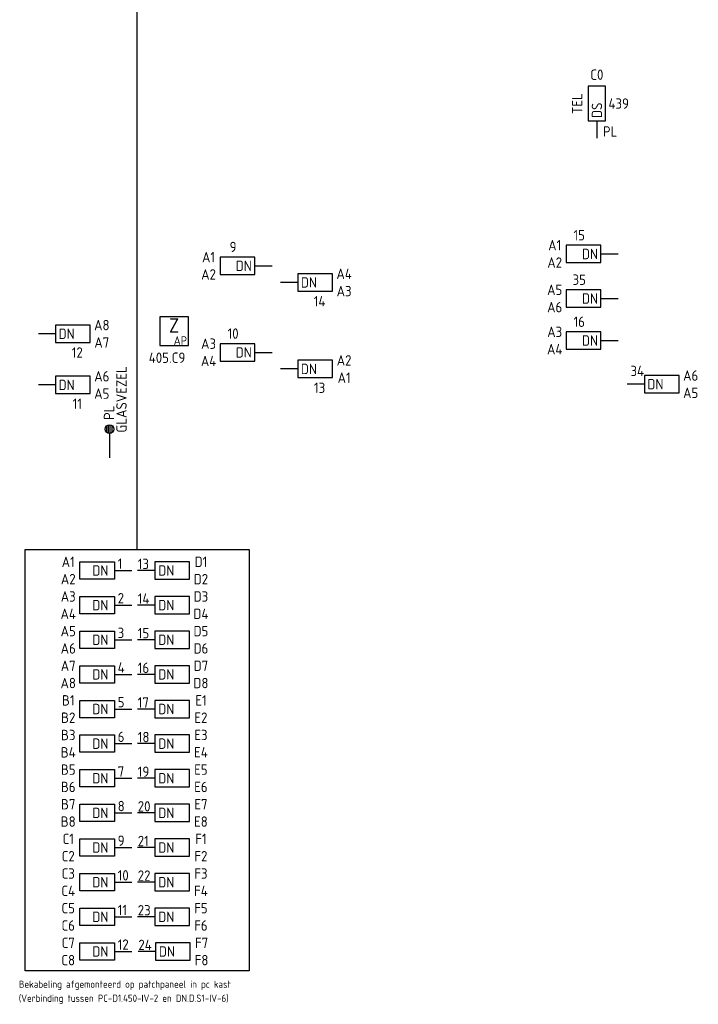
# Model space of a CAD drawing. Header units: millimetres. Extents: x 4336 to 79204, y -9688 to 63134.
# Tile 9 of 38: x 26751 to 38514, y -9688 to 7369. Entities that reach past the tile are written whole.
import ezdxf
from ezdxf.enums import TextEntityAlignment as Align

# ---------------------------------------------------------------- set-up
doc = ezdxf.new("R2010")
doc.units = ezdxf.units.MM
doc.header["$LTSCALE"] = 100
doc.layers.get('0').update_dxf_attribs({"linetype": 'CONTINUOUS'})
for name, color, linetype in [('EB6416--_ATTRIB', 1, 'CONTINUOUS'), ('EB6441--_ATTRIB', 2, 'CONTINUOUS'), ('EB6445--_ATTRIB', 2, 'CONTINUOUS'), ('EL$9A---_RENVOOI', 1, 'CONTINUOUS'), ('EL6416--_WIRELESS-Z', 1, 'CONTINUOUS'), ('EL6441--_DATACOM', 3, 'CONTINUOUS'), ('EL6445--_DATANET', 3, 'CONTINUOUS')]:
    doc.layers.add(name, color=color, linetype=linetype)
doc.styles.add('1_5', font='isocp.shx', dxfattribs={"height": 1.5})
doc.styles.add('1_8', font='iso')
doc.styles.add('2_5', font='isocp.shx', dxfattribs={"height": 2.5})
doc.styles.add('NORATT', font='isocp.shx')
doc.styles.add('NORRNV', font='isocp.shx', dxfattribs={"width": 0.7})

# ---------------------------------------------------------------- blocks, each defined once
blk = doc.blocks.new('EA644501')
for p, q in [((-1.5, 6), (-1.5, 0)), ((1.5, 6), (-1.5, 6)), ((1.5, 0), (1.5, 6)), ((-1.5, 0), (1.5, 0))]:
    blk.add_line(p, q)
at = {"color": 2}
blk.add_line((0, 0), (0, -3), dxfattribs=at)
at = {"style": '1_8', "flags": 9}
blk.add_attdef('NUMMER', text='', height=1.8, rotation=90, dxfattribs=at).set_placement((-3.5, 8), align=Align.BOTTOM_LEFT)
at = {"style": '1_8'}
for tag, flags, p in [('NUMMERAP', 9, (-1.5, 8)), ('NUMMERA', 8, (-1.5, 8)), ('NUMMERBP', 9, (1.5, 8)), ('NUMMERB', 8, (1.5, 8))]:
    blk.add_attdef(tag, text='', height=1.8, rotation=90, dxfattribs=dict(at, flags=flags)).set_placement(p, align=Align.MIDDLE_CENTER)
at = {"style": '1_8', "flags": 8}
blk.add_attdef('CODE', text='', height=1.8, rotation=90, dxfattribs=at).set_placement((0, 0.5), align=Align.MIDDLE_LEFT)
at = {"style": '1_8', "flags": 9}
for tag, p in [('TYPE', (0, 4)), ('FABR', (0, 3)), ('PDATE', (0, 2)), ('PVERS', (0, 1)), ('PCODE', (0, 0))]:
    blk.add_attdef(tag, text='', height=1.8, dxfattribs=at).set_placement(p, align=Align.MIDDLE_CENTER)
for tag in ['VERD', 'PATCHSTR', 'PANEEL']:
    blk.add_attdef(tag, text='', height=1.8, dxfattribs=at).set_placement((2, 0), align=Align.BOTTOM_LEFT)
blk = doc.blocks.new('ES4X2')
at = {"color": 0}
for p, q in [((-0.45, 1.4), (-0.45, 2.6)), ((-0.15, 1.27), (-0.15, 2.73)), ((0.15, 1.27), (0.15, 2.73)), ((0.45, 1.4), (0.45, 2.6)), ((0, 1.25), (0, -3))]:
    blk.add_line(p, q, dxfattribs=at)
blk.add_circle((0, 2), 0.75, dxfattribs=at)
at = {"color": 0, "style": 'NORATT', "flags": 8}
blk.add_attdef('NUMMER', text='', height=1.8, rotation=90, dxfattribs=at).set_placement((0, 3.5), align=Align.MIDDLE_LEFT)
for tag, p in [('CODE', (0, 3.5)), ('M_CODE', (0, 0))]:
    blk.add_attdef(tag, text='', height=1.8, dxfattribs=at).set_placement(p, align=Align.MIDDLE_CENTER)
at = {"color": 0, "style": 'NORATT'}
for tag, flags, p in [('PANEEL', 9, (0, 3)), ('GRP', 8, (0, -5)), ('RUIMTE', 9, (0, -7.5))]:
    blk.add_attdef(tag, text='', height=1.8, dxfattribs=dict(at, flags=flags)).set_placement(p, align=Align.MIDDLE_LEFT)
blk = doc.blocks.new('Wrls-Zender')
blk.add_lwpolyline([(-2.5, -2.5), (2.5, -2.5), (2.5, 2.5), (-2.5, 2.5)], close=True)
at = {"style": '2_5'}
blk.add_text('Z', height=2.5, dxfattribs=at).set_placement((0, 1), align=Align.MIDDLE_CENTER)
at = {"style": '1_5'}
blk.add_text('AP', height=1.5, dxfattribs=at).set_placement((2.25, -2.38), align=Align.RIGHT)
at = {"style": '1_8', "flags": 8}
blk.add_attdef('ADRES', (3, -2.5), '', height=1.8, dxfattribs=at)
at = {"style": '1_8', "flags": 9}
blk.add_attdef('M_CODE', text='', height=1.8, dxfattribs=at).set_placement((-2.5, -4.5), align=Align.MIDDLE_LEFT)

msp = doc.modelspace()

# ---------------------------------------------------------------- linework, layer by layer
at = {"layer": 'EL6445--_DATANET', "color": 1}
msp.add_line((28787, -1812), (28787, 7719), dxfattribs=at)
msp.add_lwpolyline([(26845, -1812), (30729, -1812), (30729, -9107), (26845, -9107)], close=True, dxfattribs=at)

# ---------------------------------------------------------------- block references
at = {"layer": 'EL6416--_WIRELESS-Z'}
ref = msp.add_blockref('Wrls-Zender', (29428, 1973), dxfattribs=dict(at, xscale=100, yscale=100, zscale=100))
ref.add_attrib('ADRES', '405.C9', (28989, 1423), dxfattribs={"layer": 'EB6416--_ATTRIB', "color": 1, "height": 180, "style": 'NORATT', "flags": 8})
at = {"layer": 'EL6441--_DATACOM'}
ref = msp.add_blockref('ES4X2', (28307, 77, 1050), dxfattribs=dict(at, xscale=100, yscale=100, zscale=100))
ref.add_attrib('CODE', 'GLASVEZEL', dxfattribs={"layer": 'EB6441--_ATTRIB', "color": 1, "height": 180, "rotation": 90, "style": 'NORATT', "flags": 8}).set_placement((28516, 790, 1050), align=Align.MIDDLE_CENTER)
ref.add_attrib('GRP', ' PL', dxfattribs={"layer": 'EB6441--_ATTRIB', "color": 1, "height": 180, "rotation": 90, "style": 'NORATT', "flags": 8}).set_placement((28300, 332, 1050), align=Align.MIDDLE_LEFT)
at = {"layer": 'EL6445--_DATANET'}
ref = msp.add_blockref('EA644501', (36757, 5616), dxfattribs=dict(at, xscale=100, yscale=100, zscale=100))
ref.add_attrib('CODE', 'DS', dxfattribs={"layer": 'EB6445--_ATTRIB', "color": 1, "height": 180, "rotation": 90, "style": 'NORATT', "flags": 8}).set_placement((36757, 5666), align=Align.MIDDLE_LEFT)
ref.add_attrib('NUMMERA', 'C0', dxfattribs={"layer": 'EB6445--_ATTRIB', "color": 1, "height": 180, "style": 'NORATT', "flags": 8}).set_placement((36756, 6416), align=Align.MIDDLE_CENTER)
ref.add_attrib('VERD', ' PL', dxfattribs={"layer": 'EB6445--_ATTRIB', "color": 1, "height": 180, "style": 'NORATT', "flags": 8}).set_placement((36757, 5289), align=Align.BOTTOM_LEFT)
ref.add_attrib('FABR', 'TEL', dxfattribs={"layer": 'EB6445--_ATTRIB', "color": 1, "height": 180, "rotation": 90, "style": 'NORATT', "flags": 8}).set_placement((36557, 5916), align=Align.BOTTOM_CENTER)
ref.add_attrib('TYPE', '439', dxfattribs={"layer": 'EB6445--_ATTRIB', "color": 1, "height": 180, "style": 'NORATT', "flags": 8}).set_placement((36957, 5916), align=Align.MIDDLE_LEFT)
ref = msp.add_blockref('EA644501', (36825, 3310), dxfattribs=dict(at, xscale=100, yscale=100, zscale=100, rotation=90))
ref.add_attrib('CODE', 'DN', dxfattribs={"layer": 'EB6445--_ATTRIB', "color": 1, "height": 180, "style": 'NORATT', "flags": 8}).set_placement((36775, 3310), align=Align.MIDDLE_RIGHT)
ref.add_attrib('NUMMERA', 'A1', dxfattribs={"layer": 'EB6445--_ATTRIB', "color": 1, "height": 180, "style": 'NORATT', "flags": 8}).set_placement((36025, 3461), align=Align.MIDDLE_CENTER)
ref.add_attrib('NUMMERB', 'A2', dxfattribs={"layer": 'EB6445--_ATTRIB', "color": 1, "height": 180, "style": 'NORATT', "flags": 8}).set_placement((36025, 3161), align=Align.MIDDLE_CENTER)
ref.add_attrib('TYPE', '15', dxfattribs={"layer": 'EB6445--_ATTRIB', "color": 1, "height": 180, "style": 'NORATT', "flags": 8}).set_placement((36450, 3636), align=Align.MIDDLE_CENTER)
ref = msp.add_blockref('EA644501', (30825, 3105), dxfattribs=dict(at, xscale=100, yscale=100, zscale=100, rotation=90))
ref.add_attrib('CODE', 'DN', dxfattribs={"layer": 'EB6445--_ATTRIB', "color": 1, "height": 180, "style": 'NORATT', "flags": 8}).set_placement((30775, 3105), align=Align.MIDDLE_RIGHT)
ref.add_attrib('NUMMERA', 'A1', dxfattribs={"layer": 'EB6445--_ATTRIB', "color": 1, "height": 180, "style": 'NORATT', "flags": 8}).set_placement((30025, 3256), align=Align.MIDDLE_CENTER)
ref.add_attrib('NUMMERB', 'A2', dxfattribs={"layer": 'EB6445--_ATTRIB', "color": 1, "height": 180, "style": 'NORATT', "flags": 8}).set_placement((30025, 2956), align=Align.MIDDLE_CENTER)
ref.add_attrib('TYPE', '9', dxfattribs={"layer": 'EB6445--_ATTRIB', "color": 1, "height": 180, "style": 'NORATT', "flags": 8}).set_placement((30450, 3431), align=Align.MIDDLE_CENTER)
ref = msp.add_blockref('EA644501', (31575, 2818), dxfattribs=dict(at, xscale=100, yscale=100, zscale=100, rotation=270))
ref.add_attrib('CODE', 'DN', dxfattribs={"layer": 'EB6445--_ATTRIB', "color": 1, "height": 180, "style": 'NORATT', "flags": 8}).set_placement((31625, 2818), align=Align.MIDDLE_LEFT)
ref.add_attrib('NUMMERA', 'A3', dxfattribs={"layer": 'EB6445--_ATTRIB', "color": 1, "height": 180, "style": 'NORATT', "flags": 8}).set_placement((32375, 2667), align=Align.MIDDLE_CENTER)
ref.add_attrib('NUMMERB', 'A4', dxfattribs={"layer": 'EB6445--_ATTRIB', "color": 1, "height": 180, "style": 'NORATT', "flags": 8}).set_placement((32375, 2967), align=Align.MIDDLE_CENTER)
ref.add_attrib('TYPE', '14', dxfattribs={"layer": 'EB6445--_ATTRIB', "color": 1, "height": 180, "style": 'NORATT', "flags": 8}).set_placement((31950, 2492), align=Align.MIDDLE_CENTER)
ref = msp.add_blockref('EA644501', (36825, 2538), dxfattribs=dict(at, xscale=100, yscale=100, zscale=100, rotation=90))
ref.add_attrib('CODE', 'DN', dxfattribs={"layer": 'EB6445--_ATTRIB', "color": 1, "height": 180, "style": 'NORATT', "flags": 8}).set_placement((36775, 2538), align=Align.MIDDLE_RIGHT)
ref.add_attrib('NUMMERA', 'A5', dxfattribs={"layer": 'EB6445--_ATTRIB', "color": 1, "height": 180, "style": 'NORATT', "flags": 8}).set_placement((36025, 2689), align=Align.MIDDLE_CENTER)
ref.add_attrib('NUMMERB', 'A6', dxfattribs={"layer": 'EB6445--_ATTRIB', "color": 1, "height": 180, "style": 'NORATT', "flags": 8}).set_placement((36025, 2389), align=Align.MIDDLE_CENTER)
ref.add_attrib('TYPE', '35', dxfattribs={"layer": 'EB6445--_ATTRIB', "color": 1, "height": 180, "style": 'NORATT', "flags": 8}).set_placement((36450, 2864), align=Align.MIDDLE_CENTER)
ref = msp.add_blockref('EA644501', (36825, 1810), dxfattribs=dict(at, xscale=100, yscale=100, zscale=100, rotation=90))
ref.add_attrib('CODE', 'DN', dxfattribs={"layer": 'EB6445--_ATTRIB', "color": 1, "height": 180, "style": 'NORATT', "flags": 8}).set_placement((36775, 1810), align=Align.MIDDLE_RIGHT)
ref.add_attrib('NUMMERA', 'A3', dxfattribs={"layer": 'EB6445--_ATTRIB', "color": 1, "height": 180, "style": 'NORATT', "flags": 8}).set_placement((36025, 1961), align=Align.MIDDLE_CENTER)
ref.add_attrib('NUMMERB', 'A4', dxfattribs={"layer": 'EB6445--_ATTRIB', "color": 1, "height": 180, "style": 'NORATT', "flags": 8}).set_placement((36025, 1661), align=Align.MIDDLE_CENTER)
ref.add_attrib('TYPE', '16', dxfattribs={"layer": 'EB6445--_ATTRIB', "color": 1, "height": 180, "style": 'NORATT', "flags": 8}).set_placement((36450, 2136), align=Align.MIDDLE_CENTER)
ref = msp.add_blockref('EA644501', (27375, 1928), dxfattribs=dict(at, xscale=100, yscale=100, zscale=100, rotation=270))
ref.add_attrib('CODE', 'DN', dxfattribs={"layer": 'EB6445--_ATTRIB', "color": 1, "height": 180, "style": 'NORATT', "flags": 8}).set_placement((27425, 1928), align=Align.MIDDLE_LEFT)
ref.add_attrib('NUMMERA', 'A7', dxfattribs={"layer": 'EB6445--_ATTRIB', "color": 1, "height": 180, "style": 'NORATT', "flags": 8}).set_placement((28175, 1778), align=Align.MIDDLE_CENTER)
ref.add_attrib('NUMMERB', 'A8', dxfattribs={"layer": 'EB6445--_ATTRIB', "color": 1, "height": 180, "style": 'NORATT', "flags": 8}).set_placement((28175, 2078), align=Align.MIDDLE_CENTER)
ref.add_attrib('TYPE', '12', dxfattribs={"layer": 'EB6445--_ATTRIB', "color": 1, "height": 180, "style": 'NORATT', "flags": 8}).set_placement((27750, 1603), align=Align.MIDDLE_CENTER)
ref = msp.add_blockref('EA644501', (30825, 1605), dxfattribs=dict(at, xscale=100, yscale=100, zscale=100, rotation=90))
ref.add_attrib('CODE', 'DN', dxfattribs={"layer": 'EB6445--_ATTRIB', "color": 1, "height": 180, "style": 'NORATT', "flags": 8}).set_placement((30775, 1605), align=Align.MIDDLE_RIGHT)
ref.add_attrib('NUMMERA', 'A3', dxfattribs={"layer": 'EB6445--_ATTRIB', "color": 1, "height": 180, "style": 'NORATT', "flags": 8}).set_placement((30025, 1756), align=Align.MIDDLE_CENTER)
ref.add_attrib('NUMMERB', 'A4', dxfattribs={"layer": 'EB6445--_ATTRIB', "color": 1, "height": 180, "style": 'NORATT', "flags": 8}).set_placement((30025, 1456), align=Align.MIDDLE_CENTER)
ref.add_attrib('TYPE', '10', dxfattribs={"layer": 'EB6445--_ATTRIB', "color": 1, "height": 180, "style": 'NORATT', "flags": 8}).set_placement((30450, 1931), align=Align.MIDDLE_CENTER)
ref = msp.add_blockref('EA644501', (31575, 1318), dxfattribs=dict(at, xscale=100, yscale=100, zscale=100, rotation=270))
ref.add_attrib('CODE', 'DN', dxfattribs={"layer": 'EB6445--_ATTRIB', "color": 1, "height": 180, "style": 'NORATT', "flags": 8}).set_placement((31625, 1318), align=Align.MIDDLE_LEFT)
ref.add_attrib('NUMMERA', 'A1', dxfattribs={"layer": 'EB6445--_ATTRIB', "color": 1, "height": 180, "style": 'NORATT', "flags": 8}).set_placement((32375, 1167), align=Align.MIDDLE_CENTER)
ref.add_attrib('NUMMERB', 'A2', dxfattribs={"layer": 'EB6445--_ATTRIB', "color": 1, "height": 180, "style": 'NORATT', "flags": 8}).set_placement((32375, 1467), align=Align.MIDDLE_CENTER)
ref.add_attrib('TYPE', '13', dxfattribs={"layer": 'EB6445--_ATTRIB', "color": 1, "height": 180, "style": 'NORATT', "flags": 8}).set_placement((31950, 992), align=Align.MIDDLE_CENTER)
ref = msp.add_blockref('EA644501', (37582, 1054), dxfattribs=dict(at, xscale=100, yscale=100, zscale=100, rotation=270))
ref.add_attrib('CODE', 'DN', dxfattribs={"layer": 'EB6445--_ATTRIB', "color": 1, "height": 180, "style": 'NORATT', "flags": 8}).set_placement((37632, 1054), align=Align.MIDDLE_LEFT)
ref.add_attrib('NUMMERA', 'A5', dxfattribs={"layer": 'EB6445--_ATTRIB', "color": 1, "height": 180, "style": 'NORATT', "flags": 8}).set_placement((38382, 904), align=Align.MIDDLE_CENTER)
ref.add_attrib('NUMMERB', 'A6', dxfattribs={"layer": 'EB6445--_ATTRIB', "color": 1, "height": 180, "style": 'NORATT', "flags": 8}).set_placement((38382, 1204), align=Align.MIDDLE_CENTER)
ref.add_attrib('TYPE', '34', dxfattribs={"layer": 'EB6445--_ATTRIB', "color": 1, "height": 180, "style": 'NORATT', "flags": 8}).set_placement((37456, 1284), align=Align.MIDDLE_CENTER)
ref = msp.add_blockref('EA644501', (27375, 1041), dxfattribs=dict(at, xscale=100, yscale=100, zscale=100, rotation=270))
ref.add_attrib('CODE', 'DN', dxfattribs={"layer": 'EB6445--_ATTRIB', "color": 1, "height": 180, "style": 'NORATT', "flags": 8}).set_placement((27425, 1041), align=Align.MIDDLE_LEFT)
ref.add_attrib('NUMMERA', 'A5', dxfattribs={"layer": 'EB6445--_ATTRIB', "color": 1, "height": 180, "style": 'NORATT', "flags": 8}).set_placement((28175, 891), align=Align.MIDDLE_CENTER)
ref.add_attrib('NUMMERB', 'A6', dxfattribs={"layer": 'EB6445--_ATTRIB', "color": 1, "height": 180, "style": 'NORATT', "flags": 8}).set_placement((28175, 1191), align=Align.MIDDLE_CENTER)
ref.add_attrib('TYPE', '11', dxfattribs={"layer": 'EB6445--_ATTRIB', "color": 1, "height": 180, "style": 'NORATT', "flags": 8}).set_placement((27750, 716), align=Align.MIDDLE_CENTER)
ref = msp.add_blockref('EA644501', (28393, -2173), dxfattribs=dict(at, xscale=-100, yscale=100, zscale=100, rotation=90))
ref.add_attrib('CODE', 'DN', dxfattribs={"layer": 'EB6445--_ATTRIB', "color": 1, "height": 180, "style": 'NORATT', "flags": 8}).set_placement((28289, -2173), align=Align.MIDDLE_RIGHT)
ref.add_attrib('NUMMERA', 'A1', dxfattribs={"layer": 'EB6445--_ATTRIB', "color": 1, "height": 180, "style": 'NORATT', "flags": 8}).set_placement((27593, -2023), align=Align.MIDDLE_CENTER)
ref.add_attrib('NUMMERB', 'A2', dxfattribs={"layer": 'EB6445--_ATTRIB', "color": 1, "height": 180, "style": 'NORATT', "flags": 8}).set_placement((27593, -2323), align=Align.MIDDLE_CENTER)
ref.add_attrib('TYPE', '1', dxfattribs={"layer": 'EB6445--_ATTRIB', "color": 1, "height": 180, "style": 'NORATT', "flags": 8}).set_placement((28450, -2198), align=Align.BOTTOM_LEFT)
ref = msp.add_blockref('EA644501', (29093, -2173), dxfattribs=dict(at, xscale=100, yscale=100, zscale=100, rotation=270))
ref.add_attrib('CODE', 'DN', dxfattribs={"layer": 'EB6445--_ATTRIB', "color": 1, "height": 180, "style": 'NORATT', "flags": 8}).set_placement((29431, -2173), align=Align.MIDDLE_RIGHT)
ref.add_attrib('NUMMERA', 'D1', dxfattribs={"layer": 'EB6445--_ATTRIB', "color": 1, "height": 180, "style": 'NORATT', "flags": 8}).set_placement((29893, -2023), align=Align.MIDDLE_CENTER)
ref.add_attrib('NUMMERB', 'D2', dxfattribs={"layer": 'EB6445--_ATTRIB', "color": 1, "height": 180, "style": 'NORATT', "flags": 8}).set_placement((29893, -2323), align=Align.MIDDLE_CENTER)
ref.add_attrib('TYPE', '13', dxfattribs={"layer": 'EB6445--_ATTRIB', "color": 1, "height": 180, "style": 'NORATT', "flags": 8}).set_placement((28798, -2203), align=Align.BOTTOM_LEFT)
ref = msp.add_blockref('EA644501', (28393, -2773), dxfattribs=dict(at, xscale=-100, yscale=100, zscale=100, rotation=90))
ref.add_attrib('CODE', 'DN', dxfattribs={"layer": 'EB6445--_ATTRIB', "color": 1, "height": 180, "style": 'NORATT', "flags": 8}).set_placement((28289, -2773), align=Align.MIDDLE_RIGHT)
ref.add_attrib('NUMMERA', 'A3', dxfattribs={"layer": 'EB6445--_ATTRIB', "color": 1, "height": 180, "style": 'NORATT', "flags": 8}).set_placement((27593, -2623), align=Align.MIDDLE_CENTER)
ref.add_attrib('NUMMERB', 'A4', dxfattribs={"layer": 'EB6445--_ATTRIB', "color": 1, "height": 180, "style": 'NORATT', "flags": 8}).set_placement((27593, -2923), align=Align.MIDDLE_CENTER)
ref.add_attrib('TYPE', '2', dxfattribs={"layer": 'EB6445--_ATTRIB', "color": 1, "height": 180, "style": 'NORATT', "flags": 8}).set_placement((28450, -2798), align=Align.BOTTOM_LEFT)
ref = msp.add_blockref('EA644501', (29093, -2773), dxfattribs=dict(at, xscale=100, yscale=100, zscale=100, rotation=270))
ref.add_attrib('CODE', 'DN', dxfattribs={"layer": 'EB6445--_ATTRIB', "color": 1, "height": 180, "style": 'NORATT', "flags": 8}).set_placement((29431, -2773), align=Align.MIDDLE_RIGHT)
ref.add_attrib('NUMMERA', 'D3', dxfattribs={"layer": 'EB6445--_ATTRIB', "color": 1, "height": 180, "style": 'NORATT', "flags": 8}).set_placement((29893, -2623), align=Align.MIDDLE_CENTER)
ref.add_attrib('NUMMERB', 'D4', dxfattribs={"layer": 'EB6445--_ATTRIB', "color": 1, "height": 180, "style": 'NORATT', "flags": 8}).set_placement((29893, -2923), align=Align.MIDDLE_CENTER)
ref.add_attrib('TYPE', '14', dxfattribs={"layer": 'EB6445--_ATTRIB', "color": 1, "height": 180, "style": 'NORATT', "flags": 8}).set_placement((28798, -2803), align=Align.BOTTOM_LEFT)
ref = msp.add_blockref('EA644501', (28393, -3373), dxfattribs=dict(at, xscale=-100, yscale=100, zscale=100, rotation=90))
ref.add_attrib('CODE', 'DN', dxfattribs={"layer": 'EB6445--_ATTRIB', "color": 1, "height": 180, "style": 'NORATT', "flags": 8}).set_placement((28289, -3373), align=Align.MIDDLE_RIGHT)
ref.add_attrib('NUMMERA', 'A5', dxfattribs={"layer": 'EB6445--_ATTRIB', "color": 1, "height": 180, "style": 'NORATT', "flags": 8}).set_placement((27593, -3223), align=Align.MIDDLE_CENTER)
ref.add_attrib('NUMMERB', 'A6', dxfattribs={"layer": 'EB6445--_ATTRIB', "color": 1, "height": 180, "style": 'NORATT', "flags": 8}).set_placement((27593, -3523), align=Align.MIDDLE_CENTER)
ref.add_attrib('TYPE', '3', dxfattribs={"layer": 'EB6445--_ATTRIB', "color": 1, "height": 180, "style": 'NORATT', "flags": 8}).set_placement((28450, -3398), align=Align.BOTTOM_LEFT)
ref = msp.add_blockref('EA644501', (29093, -3373), dxfattribs=dict(at, xscale=100, yscale=100, zscale=100, rotation=270))
ref.add_attrib('CODE', 'DN', dxfattribs={"layer": 'EB6445--_ATTRIB', "color": 1, "height": 180, "style": 'NORATT', "flags": 8}).set_placement((29431, -3373), align=Align.MIDDLE_RIGHT)
ref.add_attrib('NUMMERA', 'D5', dxfattribs={"layer": 'EB6445--_ATTRIB', "color": 1, "height": 180, "style": 'NORATT', "flags": 8}).set_placement((29893, -3223), align=Align.MIDDLE_CENTER)
ref.add_attrib('NUMMERB', 'D6', dxfattribs={"layer": 'EB6445--_ATTRIB', "color": 1, "height": 180, "style": 'NORATT', "flags": 8}).set_placement((29893, -3523), align=Align.MIDDLE_CENTER)
ref.add_attrib('TYPE', '15', dxfattribs={"layer": 'EB6445--_ATTRIB', "color": 1, "height": 180, "style": 'NORATT', "flags": 8}).set_placement((28798, -3403), align=Align.BOTTOM_LEFT)
ref = msp.add_blockref('EA644501', (28393, -3973), dxfattribs=dict(at, xscale=-100, yscale=100, zscale=100, rotation=90))
ref.add_attrib('CODE', 'DN', dxfattribs={"layer": 'EB6445--_ATTRIB', "color": 1, "height": 180, "style": 'NORATT', "flags": 8}).set_placement((28289, -3973), align=Align.MIDDLE_RIGHT)
ref.add_attrib('NUMMERA', 'A7', dxfattribs={"layer": 'EB6445--_ATTRIB', "color": 1, "height": 180, "style": 'NORATT', "flags": 8}).set_placement((27593, -3823), align=Align.MIDDLE_CENTER)
ref.add_attrib('NUMMERB', 'A8', dxfattribs={"layer": 'EB6445--_ATTRIB', "color": 1, "height": 180, "style": 'NORATT', "flags": 8}).set_placement((27593, -4123), align=Align.MIDDLE_CENTER)
ref.add_attrib('TYPE', '4', dxfattribs={"layer": 'EB6445--_ATTRIB', "color": 1, "height": 180, "style": 'NORATT', "flags": 8}).set_placement((28450, -3998), align=Align.BOTTOM_LEFT)
ref = msp.add_blockref('EA644501', (29093, -3973), dxfattribs=dict(at, xscale=100, yscale=100, zscale=100, rotation=270))
ref.add_attrib('CODE', 'DN', dxfattribs={"layer": 'EB6445--_ATTRIB', "color": 1, "height": 180, "style": 'NORATT', "flags": 8}).set_placement((29431, -3973), align=Align.MIDDLE_RIGHT)
ref.add_attrib('NUMMERA', 'D7', dxfattribs={"layer": 'EB6445--_ATTRIB', "color": 1, "height": 180, "style": 'NORATT', "flags": 8}).set_placement((29893, -3823), align=Align.MIDDLE_CENTER)
ref.add_attrib('NUMMERB', 'D8', dxfattribs={"layer": 'EB6445--_ATTRIB', "color": 1, "height": 180, "style": 'NORATT', "flags": 8}).set_placement((29893, -4123), align=Align.MIDDLE_CENTER)
ref.add_attrib('TYPE', '16', dxfattribs={"layer": 'EB6445--_ATTRIB', "color": 1, "height": 180, "style": 'NORATT', "flags": 8}).set_placement((28798, -4003), align=Align.BOTTOM_LEFT)
ref = msp.add_blockref('EA644501', (28393, -4573), dxfattribs=dict(at, xscale=-100, yscale=100, zscale=100, rotation=90))
ref.add_attrib('CODE', 'DN', dxfattribs={"layer": 'EB6445--_ATTRIB', "color": 1, "height": 180, "style": 'NORATT', "flags": 8}).set_placement((28289, -4573), align=Align.MIDDLE_RIGHT)
ref.add_attrib('NUMMERA', 'B1', dxfattribs={"layer": 'EB6445--_ATTRIB', "color": 1, "height": 180, "style": 'NORATT', "flags": 8}).set_placement((27593, -4423), align=Align.MIDDLE_CENTER)
ref.add_attrib('NUMMERB', 'B2', dxfattribs={"layer": 'EB6445--_ATTRIB', "color": 1, "height": 180, "style": 'NORATT', "flags": 8}).set_placement((27593, -4723), align=Align.MIDDLE_CENTER)
ref.add_attrib('TYPE', '5', dxfattribs={"layer": 'EB6445--_ATTRIB', "color": 1, "height": 180, "style": 'NORATT', "flags": 8}).set_placement((28450, -4598), align=Align.BOTTOM_LEFT)
ref = msp.add_blockref('EA644501', (29093, -4573), dxfattribs=dict(at, xscale=100, yscale=100, zscale=100, rotation=270))
ref.add_attrib('CODE', 'DN', dxfattribs={"layer": 'EB6445--_ATTRIB', "color": 1, "height": 180, "style": 'NORATT', "flags": 8}).set_placement((29431, -4573), align=Align.MIDDLE_RIGHT)
ref.add_attrib('NUMMERA', 'E1', dxfattribs={"layer": 'EB6445--_ATTRIB', "color": 1, "height": 180, "style": 'NORATT', "flags": 8}).set_placement((29893, -4423), align=Align.MIDDLE_CENTER)
ref.add_attrib('NUMMERB', 'E2', dxfattribs={"layer": 'EB6445--_ATTRIB', "color": 1, "height": 180, "style": 'NORATT', "flags": 8}).set_placement((29893, -4723), align=Align.MIDDLE_CENTER)
ref.add_attrib('TYPE', '17', dxfattribs={"layer": 'EB6445--_ATTRIB', "color": 1, "height": 180, "style": 'NORATT', "flags": 8}).set_placement((28798, -4603), align=Align.BOTTOM_LEFT)
ref = msp.add_blockref('EA644501', (28393, -5173), dxfattribs=dict(at, xscale=-100, yscale=100, zscale=100, rotation=90))
ref.add_attrib('CODE', 'DN', dxfattribs={"layer": 'EB6445--_ATTRIB', "color": 1, "height": 180, "style": 'NORATT', "flags": 8}).set_placement((28289, -5173), align=Align.MIDDLE_RIGHT)
ref.add_attrib('NUMMERA', 'B3', dxfattribs={"layer": 'EB6445--_ATTRIB', "color": 1, "height": 180, "style": 'NORATT', "flags": 8}).set_placement((27593, -5023), align=Align.MIDDLE_CENTER)
ref.add_attrib('NUMMERB', 'B4', dxfattribs={"layer": 'EB6445--_ATTRIB', "color": 1, "height": 180, "style": 'NORATT', "flags": 8}).set_placement((27593, -5323), align=Align.MIDDLE_CENTER)
ref.add_attrib('TYPE', '6', dxfattribs={"layer": 'EB6445--_ATTRIB', "color": 1, "height": 180, "style": 'NORATT', "flags": 8}).set_placement((28450, -5198), align=Align.BOTTOM_LEFT)
ref = msp.add_blockref('EA644501', (29093, -5173), dxfattribs=dict(at, xscale=100, yscale=100, zscale=100, rotation=270))
ref.add_attrib('CODE', 'DN', dxfattribs={"layer": 'EB6445--_ATTRIB', "color": 1, "height": 180, "style": 'NORATT', "flags": 8}).set_placement((29431, -5173), align=Align.MIDDLE_RIGHT)
ref.add_attrib('NUMMERA', 'E3', dxfattribs={"layer": 'EB6445--_ATTRIB', "color": 1, "height": 180, "style": 'NORATT', "flags": 8}).set_placement((29893, -5023), align=Align.MIDDLE_CENTER)
ref.add_attrib('NUMMERB', 'E4', dxfattribs={"layer": 'EB6445--_ATTRIB', "color": 1, "height": 180, "style": 'NORATT', "flags": 8}).set_placement((29893, -5323), align=Align.MIDDLE_CENTER)
ref.add_attrib('TYPE', '18', dxfattribs={"layer": 'EB6445--_ATTRIB', "color": 1, "height": 180, "style": 'NORATT', "flags": 8}).set_placement((28798, -5203), align=Align.BOTTOM_LEFT)
ref = msp.add_blockref('EA644501', (28393, -5773), dxfattribs=dict(at, xscale=-100, yscale=100, zscale=100, rotation=90))
ref.add_attrib('CODE', 'DN', dxfattribs={"layer": 'EB6445--_ATTRIB', "color": 1, "height": 180, "style": 'NORATT', "flags": 8}).set_placement((28289, -5773), align=Align.MIDDLE_RIGHT)
ref.add_attrib('NUMMERA', 'B5', dxfattribs={"layer": 'EB6445--_ATTRIB', "color": 1, "height": 180, "style": 'NORATT', "flags": 8}).set_placement((27593, -5623), align=Align.MIDDLE_CENTER)
ref.add_attrib('NUMMERB', 'B6', dxfattribs={"layer": 'EB6445--_ATTRIB', "color": 1, "height": 180, "style": 'NORATT', "flags": 8}).set_placement((27593, -5923), align=Align.MIDDLE_CENTER)
ref.add_attrib('TYPE', '7', dxfattribs={"layer": 'EB6445--_ATTRIB', "color": 1, "height": 180, "style": 'NORATT', "flags": 8}).set_placement((28450, -5798), align=Align.BOTTOM_LEFT)
ref = msp.add_blockref('EA644501', (29093, -5773), dxfattribs=dict(at, xscale=100, yscale=100, zscale=100, rotation=270))
ref.add_attrib('CODE', 'DN', dxfattribs={"layer": 'EB6445--_ATTRIB', "color": 1, "height": 180, "style": 'NORATT', "flags": 8}).set_placement((29431, -5773), align=Align.MIDDLE_RIGHT)
ref.add_attrib('NUMMERA', 'E5', dxfattribs={"layer": 'EB6445--_ATTRIB', "color": 1, "height": 180, "style": 'NORATT', "flags": 8}).set_placement((29893, -5623), align=Align.MIDDLE_CENTER)
ref.add_attrib('NUMMERB', 'E6', dxfattribs={"layer": 'EB6445--_ATTRIB', "color": 1, "height": 180, "style": 'NORATT', "flags": 8}).set_placement((29893, -5923), align=Align.MIDDLE_CENTER)
ref.add_attrib('TYPE', '19', dxfattribs={"layer": 'EB6445--_ATTRIB', "color": 1, "height": 180, "style": 'NORATT', "flags": 8}).set_placement((28798, -5803), align=Align.BOTTOM_LEFT)
ref = msp.add_blockref('EA644501', (28393, -6373), dxfattribs=dict(at, xscale=-100, yscale=100, zscale=100, rotation=90))
ref.add_attrib('CODE', 'DN', dxfattribs={"layer": 'EB6445--_ATTRIB', "color": 1, "height": 180, "style": 'NORATT', "flags": 8}).set_placement((28289, -6373), align=Align.MIDDLE_RIGHT)
ref.add_attrib('NUMMERA', 'B7', dxfattribs={"layer": 'EB6445--_ATTRIB', "color": 1, "height": 180, "style": 'NORATT', "flags": 8}).set_placement((27593, -6223), align=Align.MIDDLE_CENTER)
ref.add_attrib('NUMMERB', 'B8', dxfattribs={"layer": 'EB6445--_ATTRIB', "color": 1, "height": 180, "style": 'NORATT', "flags": 8}).set_placement((27593, -6523), align=Align.MIDDLE_CENTER)
ref.add_attrib('TYPE', '8', dxfattribs={"layer": 'EB6445--_ATTRIB', "color": 1, "height": 180, "style": 'NORATT', "flags": 8}).set_placement((28450, -6398), align=Align.BOTTOM_LEFT)
ref = msp.add_blockref('EA644501', (29093, -6373), dxfattribs=dict(at, xscale=100, yscale=100, zscale=100, rotation=270))
ref.add_attrib('CODE', 'DN', dxfattribs={"layer": 'EB6445--_ATTRIB', "color": 1, "height": 180, "style": 'NORATT', "flags": 8}).set_placement((29431, -6373), align=Align.MIDDLE_RIGHT)
ref.add_attrib('NUMMERA', 'E7', dxfattribs={"layer": 'EB6445--_ATTRIB', "color": 1, "height": 180, "style": 'NORATT', "flags": 8}).set_placement((29893, -6223), align=Align.MIDDLE_CENTER)
ref.add_attrib('NUMMERB', 'E8', dxfattribs={"layer": 'EB6445--_ATTRIB', "color": 1, "height": 180, "style": 'NORATT', "flags": 8}).set_placement((29893, -6523), align=Align.MIDDLE_CENTER)
ref.add_attrib('TYPE', '20', dxfattribs={"layer": 'EB6445--_ATTRIB', "color": 1, "height": 180, "style": 'NORATT', "flags": 8}).set_placement((28798, -6403), align=Align.BOTTOM_LEFT)
ref = msp.add_blockref('EA644501', (28393, -6973), dxfattribs=dict(at, xscale=-100, yscale=100, zscale=100, rotation=90))
ref.add_attrib('CODE', 'DN', dxfattribs={"layer": 'EB6445--_ATTRIB', "color": 1, "height": 180, "style": 'NORATT', "flags": 8}).set_placement((28289, -6973), align=Align.MIDDLE_RIGHT)
ref.add_attrib('NUMMERA', 'C1', dxfattribs={"layer": 'EB6445--_ATTRIB', "color": 1, "height": 180, "style": 'NORATT', "flags": 8}).set_placement((27593, -6823), align=Align.MIDDLE_CENTER)
ref.add_attrib('NUMMERB', 'C2', dxfattribs={"layer": 'EB6445--_ATTRIB', "color": 1, "height": 180, "style": 'NORATT', "flags": 8}).set_placement((27593, -7123), align=Align.MIDDLE_CENTER)
ref.add_attrib('TYPE', '9', dxfattribs={"layer": 'EB6445--_ATTRIB', "color": 1, "height": 180, "style": 'NORATT', "flags": 8}).set_placement((28450, -6998), align=Align.BOTTOM_LEFT)
ref = msp.add_blockref('EA644501', (29093, -6973), dxfattribs=dict(at, xscale=100, yscale=100, zscale=100, rotation=270))
ref.add_attrib('CODE', 'DN', dxfattribs={"layer": 'EB6445--_ATTRIB', "color": 1, "height": 180, "style": 'NORATT', "flags": 8}).set_placement((29431, -6973), align=Align.MIDDLE_RIGHT)
ref.add_attrib('NUMMERA', 'F1', dxfattribs={"layer": 'EB6445--_ATTRIB', "color": 1, "height": 180, "style": 'NORATT', "flags": 8}).set_placement((29893, -6823), align=Align.MIDDLE_CENTER)
ref.add_attrib('NUMMERB', 'F2', dxfattribs={"layer": 'EB6445--_ATTRIB', "color": 1, "height": 180, "style": 'NORATT', "flags": 8}).set_placement((29893, -7123), align=Align.MIDDLE_CENTER)
ref.add_attrib('TYPE', '21', dxfattribs={"layer": 'EB6445--_ATTRIB', "color": 1, "height": 180, "style": 'NORATT', "flags": 8}).set_placement((28798, -7003), align=Align.BOTTOM_LEFT)
ref = msp.add_blockref('EA644501', (28393, -7573), dxfattribs=dict(at, xscale=-100, yscale=100, zscale=100, rotation=90))
ref.add_attrib('CODE', 'DN', dxfattribs={"layer": 'EB6445--_ATTRIB', "color": 1, "height": 180, "style": 'NORATT', "flags": 8}).set_placement((28289, -7573), align=Align.MIDDLE_RIGHT)
ref.add_attrib('NUMMERA', 'C3', dxfattribs={"layer": 'EB6445--_ATTRIB', "color": 1, "height": 180, "style": 'NORATT', "flags": 8}).set_placement((27593, -7423), align=Align.MIDDLE_CENTER)
ref.add_attrib('NUMMERB', 'C4', dxfattribs={"layer": 'EB6445--_ATTRIB', "color": 1, "height": 180, "style": 'NORATT', "flags": 8}).set_placement((27593, -7723), align=Align.MIDDLE_CENTER)
ref.add_attrib('TYPE', '10', dxfattribs={"layer": 'EB6445--_ATTRIB', "color": 1, "height": 180, "style": 'NORATT', "flags": 8}).set_placement((28450, -7598), align=Align.BOTTOM_LEFT)
ref = msp.add_blockref('EA644501', (29093, -7573), dxfattribs=dict(at, xscale=100, yscale=100, zscale=100, rotation=270))
ref.add_attrib('CODE', 'DN', dxfattribs={"layer": 'EB6445--_ATTRIB', "color": 1, "height": 180, "style": 'NORATT', "flags": 8}).set_placement((29431, -7573), align=Align.MIDDLE_RIGHT)
ref.add_attrib('NUMMERA', 'F3', dxfattribs={"layer": 'EB6445--_ATTRIB', "color": 1, "height": 180, "style": 'NORATT', "flags": 8}).set_placement((29893, -7423), align=Align.MIDDLE_CENTER)
ref.add_attrib('NUMMERB', 'F4', dxfattribs={"layer": 'EB6445--_ATTRIB', "color": 1, "height": 180, "style": 'NORATT', "flags": 8}).set_placement((29893, -7723), align=Align.MIDDLE_CENTER)
ref.add_attrib('TYPE', '22', dxfattribs={"layer": 'EB6445--_ATTRIB', "color": 1, "height": 180, "style": 'NORATT', "flags": 8}).set_placement((28798, -7603), align=Align.BOTTOM_LEFT)
ref = msp.add_blockref('EA644501', (28393, -8173), dxfattribs=dict(at, xscale=-100, yscale=100, zscale=100, rotation=90))
ref.add_attrib('CODE', 'DN', dxfattribs={"layer": 'EB6445--_ATTRIB', "color": 1, "height": 180, "style": 'NORATT', "flags": 8}).set_placement((28289, -8173), align=Align.MIDDLE_RIGHT)
ref.add_attrib('NUMMERA', 'C5', dxfattribs={"layer": 'EB6445--_ATTRIB', "color": 1, "height": 180, "style": 'NORATT', "flags": 8}).set_placement((27593, -8023), align=Align.MIDDLE_CENTER)
ref.add_attrib('NUMMERB', 'C6', dxfattribs={"layer": 'EB6445--_ATTRIB', "color": 1, "height": 180, "style": 'NORATT', "flags": 8}).set_placement((27593, -8323), align=Align.MIDDLE_CENTER)
ref.add_attrib('TYPE', '11', dxfattribs={"layer": 'EB6445--_ATTRIB', "color": 1, "height": 180, "style": 'NORATT', "flags": 8}).set_placement((28450, -8198), align=Align.BOTTOM_LEFT)
ref = msp.add_blockref('EA644501', (29093, -8173), dxfattribs=dict(at, xscale=100, yscale=100, zscale=100, rotation=270))
ref.add_attrib('CODE', 'DN', dxfattribs={"layer": 'EB6445--_ATTRIB', "color": 1, "height": 180, "style": 'NORATT', "flags": 8}).set_placement((29431, -8173), align=Align.MIDDLE_RIGHT)
ref.add_attrib('NUMMERA', 'F5', dxfattribs={"layer": 'EB6445--_ATTRIB', "color": 1, "height": 180, "style": 'NORATT', "flags": 8}).set_placement((29893, -8023), align=Align.MIDDLE_CENTER)
ref.add_attrib('NUMMERB', 'F6', dxfattribs={"layer": 'EB6445--_ATTRIB', "color": 1, "height": 180, "style": 'NORATT', "flags": 8}).set_placement((29893, -8323), align=Align.MIDDLE_CENTER)
ref.add_attrib('TYPE', '23', dxfattribs={"layer": 'EB6445--_ATTRIB', "color": 1, "height": 180, "style": 'NORATT', "flags": 8}).set_placement((28798, -8203), align=Align.BOTTOM_LEFT)
ref = msp.add_blockref('EA644501', (28393, -8773), dxfattribs=dict(at, xscale=-100, yscale=100, zscale=100, rotation=90))
ref.add_attrib('CODE', 'DN', dxfattribs={"layer": 'EB6445--_ATTRIB', "color": 1, "height": 180, "style": 'NORATT', "flags": 8}).set_placement((28289, -8773), align=Align.MIDDLE_RIGHT)
ref.add_attrib('NUMMERA', 'C7', dxfattribs={"layer": 'EB6445--_ATTRIB', "color": 1, "height": 180, "style": 'NORATT', "flags": 8}).set_placement((27593, -8623), align=Align.MIDDLE_CENTER)
ref.add_attrib('NUMMERB', 'C8', dxfattribs={"layer": 'EB6445--_ATTRIB', "color": 1, "height": 180, "style": 'NORATT', "flags": 8}).set_placement((27593, -8923), align=Align.MIDDLE_CENTER)
ref.add_attrib('TYPE', '12', dxfattribs={"layer": 'EB6445--_ATTRIB', "color": 1, "height": 180, "style": 'NORATT', "flags": 8}).set_placement((28450, -8798), align=Align.BOTTOM_LEFT)
ref = msp.add_blockref('EA644501', (29104, -8773), dxfattribs=dict(at, xscale=100, yscale=100, zscale=100, rotation=270))
ref.add_attrib('CODE', 'DN', dxfattribs={"layer": 'EB6445--_ATTRIB', "color": 1, "height": 180, "style": 'NORATT', "flags": 8}).set_placement((29442, -8773), align=Align.MIDDLE_RIGHT)
ref.add_attrib('NUMMERA', 'F7', dxfattribs={"layer": 'EB6445--_ATTRIB', "color": 1, "height": 180, "style": 'NORATT', "flags": 8}).set_placement((29904, -8623), align=Align.MIDDLE_CENTER)
ref.add_attrib('NUMMERB', 'F8', dxfattribs={"layer": 'EB6445--_ATTRIB', "color": 1, "height": 180, "style": 'NORATT', "flags": 8}).set_placement((29904, -8923), align=Align.MIDDLE_CENTER)
ref.add_attrib('TYPE', '24', dxfattribs={"layer": 'EB6445--_ATTRIB', "color": 1, "height": 180, "style": 'NORATT', "flags": 8}).set_placement((28809, -8803), align=Align.BOTTOM_LEFT)

# ---------------------------------------------------------------- texts
at = {"layer": 'EL$9A---_RENVOOI', "color": 2, "style": 'NORRNV'}
for s, p in [('Bekabeling afgemonteerd op patchpaneel in pc kast', (26738, -9403)), ('(Verbinding tussen PC-D1.450-IV-2 en DN.D.S1-IV-6)', (26736, -9646))]:
    msp.add_text(s, height=125, dxfattribs=at).set_placement(p)

doc.saveas('drawing.dxf')
